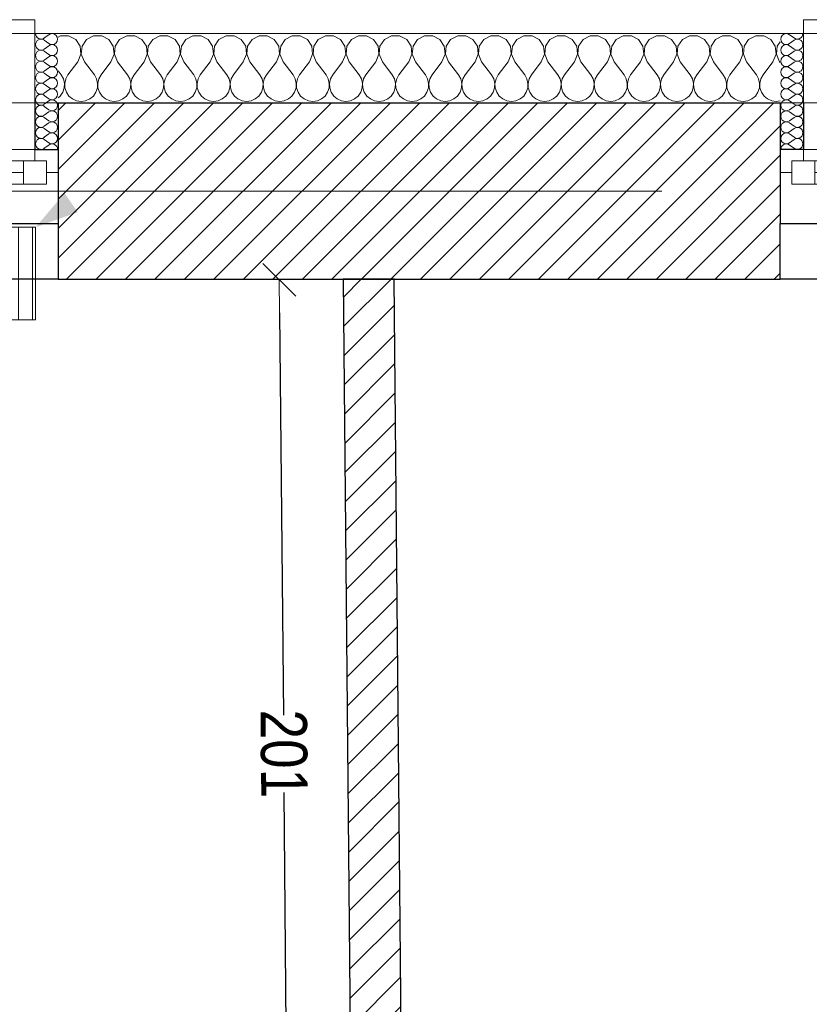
# Model space of a CAD drawing. Header units: millimetres. Extents: x -21056 to 421, y 9759 to 15589.
# Tile 74 of 120: x -2775 to -2605, y 11143 to 11355. Entities that reach past the tile are written whole.
import ezdxf

# ---------------------------------------------------------------- set-up
doc = ezdxf.new("R2010")
doc.units = ezdxf.units.MM
doc.header["$LTSCALE"] = 25
doc.header["$MEASUREMENT"] = 0
doc.linetypes.add('Kropki i Kreski', pattern=[670.277762, 352.777767, -176.388884, 0, -141.111112])
for name, color, linetype in [('Konstrukcja - Siatki mod', 7, 'Continuous'), ('KR_INW', 7, 'Continuous'), ('NAPIS_SODON', 7, 'Continuous'), ('Okna ArchiCADa', 7, 'Continuous'), ('PRZEBUDOWA_WYBURZENIA_DZIAŁOWE', 7, 'Continuous'), ('PRZEBUDOWA_WYBURZENIA_OPIS', 7, 'Continuous')]:
    doc.layers.add(name, color=color, linetype=linetype)
for name, color, linetype, lineweight in [('Konstrukcja - Siatki mod_Nr_pióra__48', 1, 'Continuous', 15), ('KR_INW_Nr_pióra__101', 252, 'Continuous', 5), ('KR_INW_Nr_pióra__102', 3, 'Continuous', 5), ('KR_INW_Nr_pióra__27', 7, 'Continuous', 25), ('KR_INW_Nr_pióra__47', 7, 'Continuous', 15), ('NAPIS_SODON_Nr_pióra__1', 7, 'Continuous', 13), ('NAPIS_SODON_Nr_pióra__121', 255, 'Continuous', 0), ('Okna ArchiCADa_Nr_pióra__27', 7, 'Continuous', 25), ('Okna ArchiCADa_Nr_pióra__61', 3, 'Continuous', 13), ('Okna ArchiCADa_Nr_pióra__64', 3, 'Continuous', 13), ('PRZEBUDOWA_GRZEJNIK_DEMONTAŻ_Nr_pióra__48', 1, 'Continuous', 15), ('PRZEBUDOWA_WYBURZENIA_DZIAŁOWE_Nr_pióra__27', 7, 'Continuous', 25), ('PRZEBUDOWA_WYBURZENIA_DZIAŁOWE_Nr_pióra__48', 1, 'Continuous', 15)]:
    doc.layers.add(name, color=color, linetype=linetype, lineweight=lineweight)
doc.styles.add('GENERATED_STYLE_1', font='ARIALN.TTF')
doc.linetypes.add('X', pattern='A,0,[1,20231130_WYBURZENIA1.Shx,S=2.380952,R=0,X=0,Y=0],-300,0', length=300)
doc.dimstyles.new('GENERATED_STYLE__1', dxfattribs={"dimscale": 0.1, "dimtxt": 100, "dimasz": 71.25, "dimexe": 0.18, "dimexo": 0, "dimgap": 0.09, "dimtad": 1, "dimdec": 0, "dimzin": 0, "dimdsep": 46, "dimtxsty": 'GENERATED_STYLE_1', "dimblk": 'ARROWHEAD_6', "dimblk1": 'ARROWHEAD_6', "dimblk2": 'ARROWHEAD_6', "dimcen": 0.09, "dimclrd": 256, "dimclre": 256, "dimclrt": 256, "dimadec": 1, "dimazin": 0, "dimtfac": 1, "dimtdec": 4, "dimtmove": 0, "dimatfit": 3, "dimfxl": 1, "dimtolj": 1, "dimtzin": 0, "dimarcsym": 0})
pattern_1 = [(45, (0, 0), (-31.819804, 31.819804), [])]

# ---------------------------------------------------------------- blocks, each defined once
blk = doc.blocks.new('Strop_1', base_point=(179225, 121523.3))
at = {"layer": 'NAPIS_SODON_Nr_pióra__1', "linetype": 'Continuous', "flags": 128}
blk.add_lwpolyline([(179225, 121523.3), (179225.9, 107003.8), (250898.3, 107008.3), (250897.4, 121527.8)], close=True, dxfattribs=at)
blk = doc.blocks.new('Strop_2', base_point=(188316, 115154.1))
at = {"layer": 'NAPIS_SODON_Nr_pióra__121', "linetype": 'Continuous', "flags": 128}
blk.add_lwpolyline([(188316, 115154.1), (204667.3, 115154.1), (205241.5, 115154.1), (205242.2, 115154.1), (205242.2, 115394.1), (205241.5, 115154.1), (205174.5, 117823.2), (205315.4, 117824.8), (205315.4, 121145.6), (224463.2, 121145.6)], dxfattribs=at)
blk = doc.blocks.new('*X177')
at = {"layer": 'KR_INW_Nr_pióra__102', "linetype": 'Continuous'}
for p, q in [((220027, 121670.9), (220021.8, 121668.1)), ((220044.4, 121670.9), (220027, 121670.9)), ((220059.7, 121662.7), (220044.4, 121670.9)), ((220098.4, 121670.9), (220083.1, 121662.7)), ((220115.8, 121670.9), (220098.4, 121670.9)), ((220131.2, 121662.7), (220115.8, 121670.9)), ((220169.9, 121670.9), (220154.5, 121662.7)), ((220187.3, 121670.9), (220169.9, 121670.9)), ((220202.6, 121662.7), (220187.3, 121670.9)), ((220241.3, 121670.9), (220226, 121662.7)), ((220258.7, 121670.9), (220241.3, 121670.9)), ((220274, 121662.7), (220258.7, 121670.9)), ((220312.7, 121670.9), (220297.4, 121662.7)), ((220330.1, 121670.9), (220312.7, 121670.9)), ((220345.5, 121662.7), (220330.1, 121670.9)), ((220384.2, 121670.9), (220368.8, 121662.7)), ((220401.6, 121670.9), (220384.2, 121670.9)), ((220416.9, 121662.7), (220401.6, 121670.9)), ((220455.6, 121670.9), (220440.3, 121662.7)), ((220473, 121670.9), (220455.6, 121670.9)), ((220488.3, 121662.7), (220473, 121670.9)), ((220527, 121670.9), (220511.7, 121662.7)), ((220544.4, 121670.9), (220527, 121670.9)), ((220559.7, 121662.7), (220544.4, 121670.9)), ((220598.4, 121670.9), (220583.1, 121662.7)), ((220615.8, 121670.9), (220598.4, 121670.9)), ((220631.2, 121662.7), (220615.8, 121670.9)), ((220669.9, 121670.9), (220654.5, 121662.7)), ((220687.3, 121670.9), (220669.9, 121670.9)), ((220702.6, 121662.7), (220687.3, 121670.9)), ((220741.3, 121670.9), (220726, 121662.7)), ((220758.7, 121670.9), (220741.3, 121670.9)), ((220774, 121662.7), (220758.7, 121670.9)), ((220812.7, 121670.9), (220797.4, 121662.7)), ((220830.1, 121670.9), (220812.7, 121670.9)), ((220845.5, 121662.7), (220830.1, 121670.9)), ((220884.2, 121670.9), (220868.8, 121662.7)), ((220901.6, 121670.9), (220884.2, 121670.9)), ((220916.9, 121662.7), (220901.6, 121670.9)), ((220955.6, 121670.9), (220940.3, 121662.7)), ((220973, 121670.9), (220955.6, 121670.9)), ((220988.3, 121662.7), (220973, 121670.9)), ((221027, 121670.9), (221011.7, 121662.7)), ((221044.4, 121670.9), (221027, 121670.9)), ((221059.7, 121662.7), (221044.4, 121670.9)), ((221098.4, 121670.9), (221083.1, 121662.7)), ((221115.8, 121670.9), (221098.4, 121670.9)), ((221131.2, 121662.7), (221115.8, 121670.9)), ((221169.9, 121670.9), (221154.5, 121662.7)), ((221187.3, 121670.9), (221169.9, 121670.9)), ((221202.6, 121662.7), (221187.3, 121670.9)), ((221241.3, 121670.9), (221226, 121662.7)), ((221258.7, 121670.9), (221241.3, 121670.9)), ((221274, 121662.7), (221258.7, 121670.9)), ((221312.7, 121670.9), (221297.4, 121662.7)), ((221330.1, 121670.9), (221312.7, 121670.9)), ((221345.5, 121662.7), (221330.1, 121670.9)), ((221384.2, 121670.9), (221368.8, 121662.7)), ((221401.6, 121670.9), (221384.2, 121670.9)), ((221416.9, 121662.7), (221401.6, 121670.9)), ((221455.6, 121670.9), (221440.3, 121662.7)), ((221473, 121670.9), (221455.6, 121670.9)), ((221488.3, 121662.7), (221473, 121670.9)), ((221527, 121670.9), (221511.7, 121662.7)), ((221544.4, 121670.9), (221527, 121670.9)), ((221559.7, 121662.7), (221544.4, 121670.9)), ((220069.4, 121648.2), (220059.7, 121662.7)), ((220083.1, 121662.7), (220073.5, 121648.2)), ((220140.8, 121648.2), (220131.2, 121662.7)), ((220154.5, 121662.7), (220144.9, 121648.2)), ((220212.2, 121648.2), (220202.6, 121662.7)), ((220226, 121662.7), (220216.3, 121648.2)), ((220283.7, 121648.2), (220274, 121662.7)), ((220297.4, 121662.7), (220287.8, 121648.2)), ((220355.1, 121648.2), (220345.5, 121662.7)), ((220368.8, 121662.7), (220359.2, 121648.2)), ((220426.5, 121648.2), (220416.9, 121662.7)), ((220440.3, 121662.7), (220430.6, 121648.2)), ((220497.9, 121648.2), (220488.3, 121662.7)), ((220511.7, 121662.7), (220502.1, 121648.2)), ((220569.4, 121648.2), (220559.7, 121662.7)), ((220583.1, 121662.7), (220573.5, 121648.2)), ((220640.8, 121648.2), (220631.2, 121662.7)), ((220654.5, 121662.7), (220644.9, 121648.2)), ((220712.2, 121648.2), (220702.6, 121662.7)), ((220726, 121662.7), (220716.3, 121648.2)), ((220783.7, 121648.2), (220774, 121662.7)), ((220797.4, 121662.7), (220787.8, 121648.2)), ((220855.1, 121648.2), (220845.5, 121662.7)), ((220868.8, 121662.7), (220859.2, 121648.2)), ((220926.5, 121648.2), (220916.9, 121662.7)), ((220940.3, 121662.7), (220930.6, 121648.2)), ((220997.9, 121648.2), (220988.3, 121662.7)), ((221011.7, 121662.7), (221002.1, 121648.2)), ((221069.4, 121648.2), (221059.7, 121662.7)), ((221083.1, 121662.7), (221073.5, 121648.2)), ((221140.8, 121648.2), (221131.2, 121662.7)), ((221154.5, 121662.7), (221144.9, 121648.2)), ((221212.2, 121648.2), (221202.6, 121662.7)), ((221226, 121662.7), (221216.3, 121648.2)), ((221283.7, 121648.2), (221274, 121662.7)), ((221297.4, 121662.7), (221287.8, 121648.2)), ((221355.1, 121648.2), (221345.5, 121662.7)), ((221368.8, 121662.7), (221359.2, 121648.2)), ((221426.5, 121648.2), (221416.9, 121662.7)), ((221440.3, 121662.7), (221430.6, 121648.2)), ((221497.9, 121648.2), (221488.3, 121662.7)), ((221511.7, 121662.7), (221502.1, 121648.2)), ((221569.4, 121648.2), (221559.7, 121662.7)), ((221580, 121658), (221573.5, 121648.2)), ((220064.3, 121614.9), (220071, 121630.9)), ((220071, 121630.9), (220069.4, 121648.2)), ((220073.5, 121648.2), (220071.8, 121630.9)), ((220071.8, 121630.9), (220078.6, 121614.9)), ((220135.7, 121614.9), (220142.4, 121630.9)), ((220142.4, 121630.9), (220140.8, 121648.2)), ((220144.9, 121648.2), (220143.3, 121630.9)), ((220143.3, 121630.9), (220150, 121614.9)), ((220207.1, 121614.9), (220213.9, 121630.9)), ((220213.9, 121630.9), (220212.2, 121648.2)), ((220216.3, 121648.2), (220214.7, 121630.9)), ((220214.7, 121630.9), (220221.4, 121614.9)), ((220278.6, 121614.9), (220285.3, 121630.9)), ((220285.3, 121630.9), (220283.7, 121648.2)), ((220287.8, 121648.2), (220286.1, 121630.9)), ((220286.1, 121630.9), (220292.9, 121614.9)), ((220350, 121614.9), (220356.7, 121630.9)), ((220356.7, 121630.9), (220355.1, 121648.2)), ((220359.2, 121648.2), (220357.6, 121630.9)), ((220357.6, 121630.9), (220364.3, 121614.9)), ((220421.4, 121614.9), (220428.2, 121630.9)), ((220428.2, 121630.9), (220426.5, 121648.2)), ((220430.6, 121648.2), (220429, 121630.9)), ((220429, 121630.9), (220435.7, 121614.9)), ((220492.9, 121614.9), (220499.6, 121630.9)), ((220499.6, 121630.9), (220497.9, 121648.2)), ((220502.1, 121648.2), (220500.4, 121630.9)), ((220500.4, 121630.9), (220507.1, 121614.9)), ((220564.3, 121614.9), (220571, 121630.9)), ((220571, 121630.9), (220569.4, 121648.2)), ((220573.5, 121648.2), (220571.8, 121630.9)), ((220571.8, 121630.9), (220578.6, 121614.9)), ((220635.7, 121614.9), (220642.4, 121630.9)), ((220642.4, 121630.9), (220640.8, 121648.2)), ((220644.9, 121648.2), (220643.3, 121630.9)), ((220643.3, 121630.9), (220650, 121614.9)), ((220707.1, 121614.9), (220713.9, 121630.9)), ((220713.9, 121630.9), (220712.2, 121648.2)), ((220716.3, 121648.2), (220714.7, 121630.9)), ((220714.7, 121630.9), (220721.4, 121614.9)), ((220778.6, 121614.9), (220785.3, 121630.9)), ((220785.3, 121630.9), (220783.7, 121648.2)), ((220787.8, 121648.2), (220786.1, 121630.9)), ((220786.1, 121630.9), (220792.9, 121614.9)), ((220850, 121614.9), (220856.7, 121630.9)), ((220856.7, 121630.9), (220855.1, 121648.2)), ((220859.2, 121648.2), (220857.6, 121630.9)), ((220857.6, 121630.9), (220864.3, 121614.9)), ((220921.4, 121614.9), (220928.2, 121630.9)), ((220928.2, 121630.9), (220926.5, 121648.2)), ((220930.6, 121648.2), (220929, 121630.9)), ((220929, 121630.9), (220935.7, 121614.9)), ((220992.9, 121614.9), (220999.6, 121630.9)), ((220999.6, 121630.9), (220997.9, 121648.2)), ((221002.1, 121648.2), (221000.4, 121630.9)), ((221000.4, 121630.9), (221007.1, 121614.9)), ((221064.3, 121614.9), (221071, 121630.9)), ((221071, 121630.9), (221069.4, 121648.2)), ((221073.5, 121648.2), (221071.8, 121630.9)), ((221071.8, 121630.9), (221078.6, 121614.9)), ((221135.7, 121614.9), (221142.4, 121630.9)), ((221142.4, 121630.9), (221140.8, 121648.2)), ((221144.9, 121648.2), (221143.3, 121630.9)), ((221143.3, 121630.9), (221150, 121614.9)), ((221207.1, 121614.9), (221213.9, 121630.9)), ((221213.9, 121630.9), (221212.2, 121648.2)), ((221216.3, 121648.2), (221214.7, 121630.9)), ((221214.7, 121630.9), (221221.4, 121614.9)), ((221278.6, 121614.9), (221285.3, 121630.9)), ((221285.3, 121630.9), (221283.7, 121648.2)), ((221287.8, 121648.2), (221286.1, 121630.9)), ((221286.1, 121630.9), (221292.9, 121614.9)), ((221350, 121614.9), (221356.7, 121630.9)), ((221356.7, 121630.9), (221355.1, 121648.2)), ((221359.2, 121648.2), (221357.6, 121630.9)), ((221357.6, 121630.9), (221364.3, 121614.9)), ((221421.4, 121614.9), (221428.2, 121630.9)), ((221428.2, 121630.9), (221426.5, 121648.2)), ((221430.6, 121648.2), (221429, 121630.9)), ((221429, 121630.9), (221435.7, 121614.9)), ((221492.9, 121614.9), (221499.6, 121630.9)), ((221499.6, 121630.9), (221497.9, 121648.2)), ((221502.1, 121648.2), (221500.4, 121630.9)), ((221500.4, 121630.9), (221507.1, 121614.9)), ((221564.3, 121614.9), (221571, 121630.9)), ((221571, 121630.9), (221569.4, 121648.2)), ((221573.5, 121648.2), (221571.8, 121630.9)), ((221571.8, 121630.9), (221578.6, 121614.9)), ((220064.3, 121614.9), (220042.9, 121586.3)), ((220078.6, 121614.9), (220100, 121586.3)), ((220135.7, 121614.9), (220114.3, 121586.3)), ((220150, 121614.9), (220171.4, 121586.3)), ((220207.1, 121614.9), (220185.7, 121586.3)), ((220221.4, 121614.9), (220242.9, 121586.3)), ((220278.6, 121614.9), (220257.1, 121586.3)), ((220292.9, 121614.9), (220314.3, 121586.3)), ((220350, 121614.9), (220328.6, 121586.3)), ((220364.3, 121614.9), (220385.7, 121586.3)), ((220421.4, 121614.9), (220400, 121586.3)), ((220435.7, 121614.9), (220457.1, 121586.3)), ((220492.9, 121614.9), (220471.4, 121586.3)), ((220507.1, 121614.9), (220528.6, 121586.3)), ((220564.3, 121614.9), (220542.9, 121586.3)), ((220578.6, 121614.9), (220600, 121586.3)), ((220635.7, 121614.9), (220614.3, 121586.3)), ((220650, 121614.9), (220671.4, 121586.3)), ((220707.1, 121614.9), (220685.7, 121586.3)), ((220721.4, 121614.9), (220742.9, 121586.3)), ((220778.6, 121614.9), (220757.1, 121586.3)), ((220792.9, 121614.9), (220814.3, 121586.3)), ((220850, 121614.9), (220828.6, 121586.3)), ((220864.3, 121614.9), (220885.7, 121586.3)), ((220921.4, 121614.9), (220900, 121586.3)), ((220935.7, 121614.9), (220957.1, 121586.3)), ((220992.9, 121614.9), (220971.4, 121586.3)), ((221007.1, 121614.9), (221028.6, 121586.3)), ((221064.3, 121614.9), (221042.9, 121586.3)), ((221078.6, 121614.9), (221100, 121586.3)), ((221135.7, 121614.9), (221114.3, 121586.3)), ((221150, 121614.9), (221171.4, 121586.3)), ((221207.1, 121614.9), (221185.7, 121586.3)), ((221221.4, 121614.9), (221242.9, 121586.3)), ((221278.6, 121614.9), (221257.1, 121586.3)), ((221292.9, 121614.9), (221314.3, 121586.3)), ((221350, 121614.9), (221328.6, 121586.3)), ((221364.3, 121614.9), (221385.7, 121586.3)), ((221421.4, 121614.9), (221400, 121586.3)), ((221435.7, 121614.9), (221457.1, 121586.3)), ((221492.9, 121614.9), (221471.4, 121586.3)), ((221507.1, 121614.9), (221528.6, 121586.3)), ((221564.3, 121614.9), (221542.9, 121586.3)), ((221578.6, 121614.9), (221580, 121613)), ((220021.8, 121595.4), (220028.6, 121586.3)), ((220033.3, 121577.7), (220028.6, 121586.3)), ((220042.9, 121586.3), (220038.1, 121577.7)), ((220104.8, 121577.7), (220100, 121586.3)), ((220114.3, 121586.3), (220109.5, 121577.7)), ((220176.2, 121577.7), (220171.4, 121586.3)), ((220185.7, 121586.3), (220180.9, 121577.7)), ((220247.6, 121577.7), (220242.9, 121586.3)), ((220257.1, 121586.3), (220252.4, 121577.7)), ((220319.1, 121577.7), (220314.3, 121586.3)), ((220328.6, 121586.3), (220323.8, 121577.7)), ((220390.5, 121577.7), (220385.7, 121586.3)), ((220400, 121586.3), (220395.2, 121577.7)), ((220461.9, 121577.7), (220457.1, 121586.3)), ((220471.4, 121586.3), (220466.7, 121577.7)), ((220533.3, 121577.7), (220528.6, 121586.3)), ((220542.9, 121586.3), (220538.1, 121577.7)), ((220604.8, 121577.7), (220600, 121586.3)), ((220614.3, 121586.3), (220609.5, 121577.7)), ((220676.2, 121577.7), (220671.4, 121586.3)), ((220685.7, 121586.3), (220680.9, 121577.7)), ((220747.6, 121577.7), (220742.9, 121586.3)), ((220757.1, 121586.3), (220752.4, 121577.7)), ((220819.1, 121577.7), (220814.3, 121586.3)), ((220828.6, 121586.3), (220823.8, 121577.7)), ((220890.5, 121577.7), (220885.7, 121586.3)), ((220900, 121586.3), (220895.2, 121577.7)), ((220961.9, 121577.7), (220957.1, 121586.3)), ((220971.4, 121586.3), (220966.7, 121577.7)), ((221033.3, 121577.7), (221028.6, 121586.3)), ((221042.9, 121586.3), (221038.1, 121577.7)), ((221104.8, 121577.7), (221100, 121586.3)), ((221114.3, 121586.3), (221109.5, 121577.7)), ((221176.2, 121577.7), (221171.4, 121586.3)), ((221185.7, 121586.3), (221180.9, 121577.7)), ((221247.6, 121577.7), (221242.9, 121586.3)), ((221257.1, 121586.3), (221252.4, 121577.7)), ((221319.1, 121577.7), (221314.3, 121586.3)), ((221328.6, 121586.3), (221323.8, 121577.7)), ((221390.5, 121577.7), (221385.7, 121586.3)), ((221400, 121586.3), (221395.2, 121577.7)), ((221461.9, 121577.7), (221457.1, 121586.3)), ((221471.4, 121586.3), (221466.7, 121577.7)), ((221533.3, 121577.7), (221528.6, 121586.3)), ((221542.9, 121586.3), (221538.1, 121577.7)), ((220035.6, 121568.1), (220033.3, 121577.7)), ((220035.1, 121558.2), (220035.6, 121568.1)), ((220038.1, 121577.7), (220035.9, 121568.1)), ((220035.9, 121568.1), (220036.3, 121558.2)), ((220107, 121568.1), (220104.8, 121577.7)), ((220106.5, 121558.2), (220107, 121568.1)), ((220109.5, 121577.7), (220107.3, 121568.1)), ((220107.3, 121568.1), (220107.8, 121558.2)), ((220178.4, 121568.1), (220176.2, 121577.7)), ((220177.9, 121558.2), (220178.4, 121568.1)), ((220180.9, 121577.7), (220178.7, 121568.1)), ((220178.7, 121568.1), (220179.2, 121558.2)), ((220249.9, 121568.1), (220247.6, 121577.7)), ((220249.4, 121558.2), (220249.9, 121568.1)), ((220252.4, 121577.7), (220250.1, 121568.1)), ((220250.1, 121568.1), (220250.6, 121558.2)), ((220321.3, 121568.1), (220319.1, 121577.7)), ((220320.8, 121558.2), (220321.3, 121568.1)), ((220323.8, 121577.7), (220321.6, 121568.1)), ((220321.6, 121568.1), (220322.1, 121558.2)), ((220392.7, 121568.1), (220390.5, 121577.7)), ((220392.2, 121558.2), (220392.7, 121568.1)), ((220395.2, 121577.7), (220393, 121568.1)), ((220393, 121568.1), (220393.5, 121558.2)), ((220464.1, 121568.1), (220461.9, 121577.7)), ((220463.7, 121558.2), (220464.1, 121568.1)), ((220466.7, 121577.7), (220464.4, 121568.1)), ((220464.4, 121568.1), (220464.9, 121558.2)), ((220535.6, 121568.1), (220533.3, 121577.7)), ((220535.1, 121558.2), (220535.6, 121568.1)), ((220538.1, 121577.7), (220535.9, 121568.1)), ((220535.9, 121568.1), (220536.3, 121558.2)), ((220607, 121568.1), (220604.8, 121577.7)), ((220606.5, 121558.2), (220607, 121568.1)), ((220609.5, 121577.7), (220607.3, 121568.1)), ((220607.3, 121568.1), (220607.8, 121558.2)), ((220678.4, 121568.1), (220676.2, 121577.7)), ((220677.9, 121558.2), (220678.4, 121568.1)), ((220680.9, 121577.7), (220678.7, 121568.1)), ((220678.7, 121568.1), (220679.2, 121558.2)), ((220749.9, 121568.1), (220747.6, 121577.7)), ((220749.4, 121558.2), (220749.9, 121568.1)), ((220752.4, 121577.7), (220750.1, 121568.1)), ((220750.1, 121568.1), (220750.6, 121558.2)), ((220821.3, 121568.1), (220819.1, 121577.7)), ((220820.8, 121558.2), (220821.3, 121568.1)), ((220823.8, 121577.7), (220821.6, 121568.1)), ((220821.6, 121568.1), (220822.1, 121558.2)), ((220892.7, 121568.1), (220890.5, 121577.7)), ((220892.2, 121558.2), (220892.7, 121568.1)), ((220895.2, 121577.7), (220893, 121568.1)), ((220893, 121568.1), (220893.5, 121558.2)), ((220964.1, 121568.1), (220961.9, 121577.7)), ((220963.7, 121558.2), (220964.1, 121568.1)), ((220966.7, 121577.7), (220964.4, 121568.1)), ((220964.4, 121568.1), (220964.9, 121558.2)), ((221035.6, 121568.1), (221033.3, 121577.7)), ((221035.1, 121558.2), (221035.6, 121568.1)), ((221038.1, 121577.7), (221035.9, 121568.1)), ((221035.9, 121568.1), (221036.3, 121558.2)), ((221107, 121568.1), (221104.8, 121577.7)), ((221106.5, 121558.2), (221107, 121568.1)), ((221109.5, 121577.7), (221107.3, 121568.1)), ((221107.3, 121568.1), (221107.8, 121558.2)), ((221178.4, 121568.1), (221176.2, 121577.7)), ((221177.9, 121558.2), (221178.4, 121568.1)), ((221180.9, 121577.7), (221178.7, 121568.1)), ((221178.7, 121568.1), (221179.2, 121558.2)), ((221249.9, 121568.1), (221247.6, 121577.7)), ((221249.4, 121558.2), (221249.9, 121568.1)), ((221252.4, 121577.7), (221250.1, 121568.1)), ((221250.1, 121568.1), (221250.6, 121558.2)), ((221321.3, 121568.1), (221319.1, 121577.7)), ((221320.8, 121558.2), (221321.3, 121568.1)), ((221323.8, 121577.7), (221321.6, 121568.1)), ((221321.6, 121568.1), (221322.1, 121558.2)), ((221392.7, 121568.1), (221390.5, 121577.7)), ((221392.2, 121558.2), (221392.7, 121568.1)), ((221395.2, 121577.7), (221393, 121568.1)), ((221393, 121568.1), (221393.5, 121558.2)), ((221464.1, 121568.1), (221461.9, 121577.7)), ((221463.7, 121558.2), (221464.1, 121568.1)), ((221466.7, 121577.7), (221464.4, 121568.1)), ((221464.4, 121568.1), (221464.9, 121558.2)), ((221535.6, 121568.1), (221533.3, 121577.7)), ((221535.1, 121558.2), (221535.6, 121568.1)), ((221538.1, 121577.7), (221535.9, 121568.1)), ((221535.9, 121568.1), (221536.3, 121558.2)), ((220026.4, 121540.8), (220031.9, 121548.9)), ((220031.9, 121548.9), (220035.1, 121558.2)), ((220036.3, 121558.2), (220039.5, 121548.9)), ((220039.5, 121548.9), (220045.1, 121540.8)), ((220097.8, 121540.8), (220103.4, 121548.9)), ((220103.4, 121548.9), (220106.5, 121558.2)), ((220107.8, 121558.2), (220110.9, 121548.9)), ((220110.9, 121548.9), (220116.5, 121540.8)), ((220169.2, 121540.8), (220174.8, 121548.9)), ((220174.8, 121548.9), (220177.9, 121558.2)), ((220179.2, 121558.2), (220182.3, 121548.9)), ((220182.3, 121548.9), (220187.9, 121540.8)), ((220240.6, 121540.8), (220246.2, 121548.9)), ((220246.2, 121548.9), (220249.4, 121558.2)), ((220250.6, 121558.2), (220253.8, 121548.9)), ((220253.8, 121548.9), (220259.4, 121540.8)), ((220312.1, 121540.8), (220317.7, 121548.9)), ((220317.7, 121548.9), (220320.8, 121558.2)), ((220322.1, 121558.2), (220325.2, 121548.9)), ((220325.2, 121548.9), (220330.8, 121540.8)), ((220383.5, 121540.8), (220389.1, 121548.9)), ((220389.1, 121548.9), (220392.2, 121558.2)), ((220393.5, 121558.2), (220396.6, 121548.9)), ((220396.6, 121548.9), (220402.2, 121540.8)), ((220454.9, 121540.8), (220460.5, 121548.9)), ((220460.5, 121548.9), (220463.7, 121558.2)), ((220464.9, 121558.2), (220468.1, 121548.9)), ((220468.1, 121548.9), (220473.6, 121540.8)), ((220526.4, 121540.8), (220531.9, 121548.9)), ((220531.9, 121548.9), (220535.1, 121558.2)), ((220536.3, 121558.2), (220539.5, 121548.9)), ((220539.5, 121548.9), (220545.1, 121540.8)), ((220597.8, 121540.8), (220603.4, 121548.9)), ((220603.4, 121548.9), (220606.5, 121558.2)), ((220607.8, 121558.2), (220610.9, 121548.9)), ((220610.9, 121548.9), (220616.5, 121540.8)), ((220669.2, 121540.8), (220674.8, 121548.9)), ((220674.8, 121548.9), (220677.9, 121558.2)), ((220679.2, 121558.2), (220682.3, 121548.9)), ((220682.3, 121548.9), (220687.9, 121540.8)), ((220740.6, 121540.8), (220746.2, 121548.9)), ((220746.2, 121548.9), (220749.4, 121558.2)), ((220750.6, 121558.2), (220753.8, 121548.9)), ((220753.8, 121548.9), (220759.4, 121540.8)), ((220812.1, 121540.8), (220817.7, 121548.9)), ((220817.7, 121548.9), (220820.8, 121558.2)), ((220822.1, 121558.2), (220825.2, 121548.9)), ((220825.2, 121548.9), (220830.8, 121540.8)), ((220883.5, 121540.8), (220889.1, 121548.9)), ((220889.1, 121548.9), (220892.2, 121558.2)), ((220893.5, 121558.2), (220896.6, 121548.9)), ((220896.6, 121548.9), (220902.2, 121540.8)), ((220954.9, 121540.8), (220960.5, 121548.9)), ((220960.5, 121548.9), (220963.7, 121558.2)), ((220964.9, 121558.2), (220968.1, 121548.9)), ((220968.1, 121548.9), (220973.6, 121540.8)), ((221026.4, 121540.8), (221031.9, 121548.9)), ((221031.9, 121548.9), (221035.1, 121558.2)), ((221036.3, 121558.2), (221039.5, 121548.9)), ((221039.5, 121548.9), (221045.1, 121540.8)), ((221097.8, 121540.8), (221103.4, 121548.9)), ((221103.4, 121548.9), (221106.5, 121558.2)), ((221107.8, 121558.2), (221110.9, 121548.9)), ((221110.9, 121548.9), (221116.5, 121540.8)), ((221169.2, 121540.8), (221174.8, 121548.9)), ((221174.8, 121548.9), (221177.9, 121558.2)), ((221179.2, 121558.2), (221182.3, 121548.9)), ((221182.3, 121548.9), (221187.9, 121540.8)), ((221240.6, 121540.8), (221246.2, 121548.9)), ((221246.2, 121548.9), (221249.4, 121558.2)), ((221250.6, 121558.2), (221253.8, 121548.9)), ((221253.8, 121548.9), (221259.4, 121540.8)), ((221312.1, 121540.8), (221317.7, 121548.9)), ((221317.7, 121548.9), (221320.8, 121558.2)), ((221322.1, 121558.2), (221325.2, 121548.9)), ((221325.2, 121548.9), (221330.8, 121540.8)), ((221383.5, 121540.8), (221389.1, 121548.9)), ((221389.1, 121548.9), (221392.2, 121558.2)), ((221393.5, 121558.2), (221396.6, 121548.9)), ((221396.6, 121548.9), (221402.2, 121540.8)), ((221454.9, 121540.8), (221460.5, 121548.9)), ((221460.5, 121548.9), (221463.7, 121558.2)), ((221464.9, 121558.2), (221468.1, 121548.9)), ((221468.1, 121548.9), (221473.6, 121540.8)), ((221526.4, 121540.8), (221531.9, 121548.9)), ((221531.9, 121548.9), (221535.1, 121558.2)), ((221536.3, 121558.2), (221539.5, 121548.9)), ((221539.5, 121548.9), (221545.1, 121540.8)), ((220021.8, 121537), (220026.4, 121540.8)), ((220045.1, 121540.8), (220052.7, 121534.5)), ((220052.7, 121534.5), (220061.7, 121530.5)), ((220061.7, 121530.5), (220071.4, 121529.2)), ((220071.4, 121529.2), (220081.2, 121530.5)), ((220081.2, 121530.5), (220090.2, 121534.5)), ((220090.2, 121534.5), (220097.8, 121540.8)), ((220116.5, 121540.8), (220124.1, 121534.5)), ((220124.1, 121534.5), (220133.1, 121530.5)), ((220133.1, 121530.5), (220142.9, 121529.2)), ((220142.9, 121529.2), (220152.6, 121530.5)), ((220152.6, 121530.5), (220161.6, 121534.5)), ((220161.6, 121534.5), (220169.2, 121540.8)), ((220187.9, 121540.8), (220195.5, 121534.5)), ((220195.5, 121534.5), (220204.5, 121530.5)), ((220204.5, 121530.5), (220214.3, 121529.2)), ((220214.3, 121529.2), (220224, 121530.5)), ((220224, 121530.5), (220233.1, 121534.5)), ((220233.1, 121534.5), (220240.6, 121540.8)), ((220259.4, 121540.8), (220266.9, 121534.5)), ((220266.9, 121534.5), (220276, 121530.5)), ((220276, 121530.5), (220285.7, 121529.2)), ((220285.7, 121529.2), (220295.5, 121530.5)), ((220295.5, 121530.5), (220304.5, 121534.5)), ((220304.5, 121534.5), (220312.1, 121540.8)), ((220330.8, 121540.8), (220338.4, 121534.5)), ((220338.4, 121534.5), (220347.4, 121530.5)), ((220347.4, 121530.5), (220357.1, 121529.2)), ((220357.1, 121529.2), (220366.9, 121530.5)), ((220366.9, 121530.5), (220375.9, 121534.5)), ((220375.9, 121534.5), (220383.5, 121540.8)), ((220402.2, 121540.8), (220409.8, 121534.5)), ((220409.8, 121534.5), (220418.8, 121530.5)), ((220418.8, 121530.5), (220428.6, 121529.2)), ((220428.6, 121529.2), (220438.3, 121530.5)), ((220438.3, 121530.5), (220447.3, 121534.5)), ((220447.3, 121534.5), (220454.9, 121540.8)), ((220473.6, 121540.8), (220481.2, 121534.5)), ((220481.2, 121534.5), (220490.2, 121530.5)), ((220490.2, 121530.5), (220500, 121529.2)), ((220500, 121529.2), (220509.8, 121530.5)), ((220509.8, 121530.5), (220518.8, 121534.5)), ((220518.8, 121534.5), (220526.4, 121540.8)), ((220545.1, 121540.8), (220552.7, 121534.5)), ((220552.7, 121534.5), (220561.7, 121530.5)), ((220561.7, 121530.5), (220571.4, 121529.2)), ((220571.4, 121529.2), (220581.2, 121530.5)), ((220581.2, 121530.5), (220590.2, 121534.5)), ((220590.2, 121534.5), (220597.8, 121540.8)), ((220616.5, 121540.8), (220624.1, 121534.5)), ((220624.1, 121534.5), (220633.1, 121530.5)), ((220633.1, 121530.5), (220642.9, 121529.2)), ((220642.9, 121529.2), (220652.6, 121530.5)), ((220652.6, 121530.5), (220661.6, 121534.5)), ((220661.6, 121534.5), (220669.2, 121540.8)), ((220687.9, 121540.8), (220695.5, 121534.5)), ((220695.5, 121534.5), (220704.5, 121530.5)), ((220704.5, 121530.5), (220714.3, 121529.2)), ((220714.3, 121529.2), (220724, 121530.5)), ((220724, 121530.5), (220733.1, 121534.5)), ((220733.1, 121534.5), (220740.6, 121540.8)), ((220759.4, 121540.8), (220766.9, 121534.5)), ((220766.9, 121534.5), (220776, 121530.5)), ((220776, 121530.5), (220785.7, 121529.2)), ((220785.7, 121529.2), (220795.5, 121530.5)), ((220795.5, 121530.5), (220804.5, 121534.5)), ((220804.5, 121534.5), (220812.1, 121540.8)), ((220830.8, 121540.8), (220838.4, 121534.5)), ((220838.4, 121534.5), (220847.4, 121530.5)), ((220847.4, 121530.5), (220857.1, 121529.2)), ((220857.1, 121529.2), (220866.9, 121530.5)), ((220866.9, 121530.5), (220875.9, 121534.5)), ((220875.9, 121534.5), (220883.5, 121540.8)), ((220902.2, 121540.8), (220909.8, 121534.5)), ((220909.8, 121534.5), (220918.8, 121530.5)), ((220918.8, 121530.5), (220928.6, 121529.2)), ((220928.6, 121529.2), (220938.3, 121530.5)), ((220938.3, 121530.5), (220947.3, 121534.5)), ((220947.3, 121534.5), (220954.9, 121540.8)), ((220973.6, 121540.8), (220981.2, 121534.5)), ((220981.2, 121534.5), (220990.2, 121530.5)), ((220990.2, 121530.5), (221000, 121529.2)), ((221000, 121529.2), (221009.8, 121530.5)), ((221009.8, 121530.5), (221018.8, 121534.5)), ((221018.8, 121534.5), (221026.4, 121540.8)), ((221045.1, 121540.8), (221052.7, 121534.5)), ((221052.7, 121534.5), (221061.7, 121530.5)), ((221061.7, 121530.5), (221071.4, 121529.2)), ((221071.4, 121529.2), (221081.2, 121530.5)), ((221081.2, 121530.5), (221090.2, 121534.5)), ((221090.2, 121534.5), (221097.8, 121540.8)), ((221116.5, 121540.8), (221124.1, 121534.5)), ((221124.1, 121534.5), (221133.1, 121530.5)), ((221133.1, 121530.5), (221142.9, 121529.2)), ((221142.9, 121529.2), (221152.6, 121530.5)), ((221152.6, 121530.5), (221161.6, 121534.5)), ((221161.6, 121534.5), (221169.2, 121540.8)), ((221187.9, 121540.8), (221195.5, 121534.5)), ((221195.5, 121534.5), (221204.5, 121530.5)), ((221204.5, 121530.5), (221214.3, 121529.2)), ((221214.3, 121529.2), (221224, 121530.5)), ((221224, 121530.5), (221233.1, 121534.5)), ((221233.1, 121534.5), (221240.6, 121540.8)), ((221259.4, 121540.8), (221266.9, 121534.5)), ((221266.9, 121534.5), (221276, 121530.5)), ((221276, 121530.5), (221285.7, 121529.2)), ((221285.7, 121529.2), (221295.5, 121530.5)), ((221295.5, 121530.5), (221304.5, 121534.5)), ((221304.5, 121534.5), (221312.1, 121540.8)), ((221330.8, 121540.8), (221338.4, 121534.5)), ((221338.4, 121534.5), (221347.4, 121530.5)), ((221347.4, 121530.5), (221357.1, 121529.2)), ((221357.1, 121529.2), (221366.9, 121530.5)), ((221366.9, 121530.5), (221375.9, 121534.5)), ((221375.9, 121534.5), (221383.5, 121540.8)), ((221402.2, 121540.8), (221409.8, 121534.5)), ((221409.8, 121534.5), (221418.8, 121530.5)), ((221418.8, 121530.5), (221428.6, 121529.2)), ((221428.6, 121529.2), (221438.3, 121530.5)), ((221438.3, 121530.5), (221447.3, 121534.5)), ((221447.3, 121534.5), (221454.9, 121540.8)), ((221473.6, 121540.8), (221481.2, 121534.5)), ((221481.2, 121534.5), (221490.2, 121530.5)), ((221490.2, 121530.5), (221500, 121529.2)), ((221500, 121529.2), (221509.8, 121530.5)), ((221509.8, 121530.5), (221518.8, 121534.5)), ((221518.8, 121534.5), (221526.4, 121540.8)), ((221545.1, 121540.8), (221552.7, 121534.5)), ((221552.7, 121534.5), (221561.7, 121530.5)), ((221561.7, 121530.5), (221571.4, 121529.2)), ((221571.4, 121529.2), (221580, 121530.4))]:
    blk.add_line(p, q, dxfattribs=at)
blk = doc.blocks.new('*X180')
at = {"layer": 'KR_INW_Nr_pióra__102', "linetype": 'Continuous'}
for p, q in [((221600.2, 121673.2), (221609.7, 121666.1)), ((221600.2, 121654.2), (221609.7, 121661.3)), ((221600.2, 121649.4), (221609.7, 121642.3)), ((221600.2, 121630.4), (221609.7, 121637.5)), ((221600.2, 121625.6), (221609.7, 121618.5)), ((221600.2, 121606.5), (221609.7, 121613.7)), ((221600.2, 121601.8), (221609.7, 121594.6)), ((221600.2, 121582.7), (221609.7, 121589.9)), ((221600.2, 121578), (221609.7, 121570.8)), ((221600.2, 121558.9), (221609.7, 121566.1)), ((221600.2, 121554.2), (221609.7, 121547)), ((221600.2, 121535.1), (221609.7, 121542.3)), ((221600.2, 121530.4), (221609.7, 121523.2)), ((221600.2, 121511.3), (221609.7, 121518.5)), ((221600.2, 121506.5), (221609.7, 121499.4)), ((221600.2, 121487.5), (221609.7, 121494.6)), ((221600.2, 121482.7), (221609.7, 121475.6)), ((221600.2, 121463.7), (221609.7, 121470.8)), ((221600.2, 121458.9), (221609.7, 121451.8)), ((221600.2, 121439.9), (221609.7, 121447)), ((221600.2, 121435.1), (221609.7, 121428))]:
    blk.add_line(p, q, dxfattribs=at)
for centre, start, end in [((221593.1, 121663.7), 53.1301, 306.8699), ((221616.9, 121675.6), 233.1301, 0), ((221593.1, 121639.9), 53.1301, 306.8699), ((221616.9, 121651.8), 0, 126.8699), ((221616.9, 121651.8), 233.1301, 0), ((221593.1, 121616.1), 53.1301, 306.8699), ((221616.9, 121628), 0, 126.8699), ((221616.9, 121628), 233.1301, 0), ((221616.9, 121604.2), 0, 126.8699), ((221593.1, 121592.3), 53.1301, 306.8699), ((221616.9, 121604.2), 233.1301, 0), ((221616.9, 121580.4), 0, 126.8699), ((221593.1, 121568.5), 53.1301, 306.8699), ((221616.9, 121580.4), 233.1301, 0), ((221616.9, 121556.5), 0, 126.8699), ((221593.1, 121544.6), 53.1301, 306.8699), ((221616.9, 121556.5), 233.1301, 0), ((221616.9, 121532.7), 0, 126.8699), ((221593.1, 121520.8), 53.1301, 306.8699), ((221616.9, 121532.7), 233.1301, 0), ((221593.1, 121497), 53.1301, 306.8699), ((221616.9, 121508.9), 0, 126.8699), ((221616.9, 121508.9), 233.1301, 0), ((221593.1, 121473.2), 53.1301, 306.8699), ((221616.9, 121485.1), 0, 126.8699), ((221616.9, 121485.1), 233.1301, 0), ((221593.1, 121449.4), 53.1301, 306.8699), ((221616.9, 121461.3), 0, 126.8699), ((221616.9, 121461.3), 233.1301, 0), ((221593.1, 121425.6), 53.1301, 180), ((221616.9, 121437.5), 0, 126.8699), ((221616.9, 121437.5), 233.1301, 0)]:
    blk.add_arc(centre, 11.9, start, end, dxfattribs=at)
blk = doc.blocks.new('*X185')
at = {"layer": 'KR_INW_Nr_pióra__102', "linetype": 'Continuous'}
for p, q in [((220001.5, 121673.2), (219992, 121666.1)), ((220001.5, 121654.2), (219992, 121661.3)), ((220001.5, 121649.4), (219992, 121642.3)), ((220001.5, 121630.4), (219992, 121637.5)), ((220001.5, 121625.6), (219992, 121618.5)), ((220001.5, 121606.5), (219992, 121613.7)), ((220001.5, 121601.8), (219992, 121594.6)), ((220001.5, 121582.7), (219992, 121589.9)), ((220001.5, 121578), (219992, 121570.8)), ((220001.5, 121558.9), (219992, 121566.1)), ((220001.5, 121554.2), (219992, 121547)), ((220001.5, 121535.1), (219992, 121542.3)), ((220001.5, 121530.4), (219992, 121523.2)), ((220001.5, 121511.3), (219992, 121518.5)), ((220001.5, 121506.5), (219992, 121499.4)), ((220001.5, 121487.5), (219992, 121494.6)), ((220001.5, 121482.7), (219992, 121475.6)), ((220001.5, 121463.7), (219992, 121470.8)), ((220001.5, 121458.9), (219992, 121451.8)), ((220001.5, 121439.9), (219992, 121447)), ((220001.5, 121435.1), (219992, 121428))]:
    blk.add_line(p, q, dxfattribs=at)
for centre, start, end in [((219984.9, 121675.6), 180, 306.8699), ((220008.7, 121663.7), 233.1301, 126.8699), ((219984.9, 121651.8), 53.1301, 180), ((219984.9, 121651.8), 180, 306.8699), ((220008.7, 121639.9), 233.1301, 126.8699), ((219984.9, 121628), 53.1301, 180), ((219984.9, 121628), 180, 306.8699), ((220008.7, 121616.1), 233.1301, 126.8699), ((219984.9, 121604.2), 53.1301, 180), ((219984.9, 121604.2), 180, 306.8699), ((219984.9, 121580.4), 53.1301, 180), ((220008.7, 121592.3), 233.1301, 126.8699), ((219984.9, 121580.4), 180, 306.8699), ((219984.9, 121556.5), 53.1301, 180), ((220008.7, 121568.5), 233.1301, 126.8699), ((219984.9, 121556.5), 180, 306.8699), ((219984.9, 121532.7), 53.1301, 180), ((220008.7, 121544.6), 233.1301, 126.8699), ((219984.9, 121532.7), 180, 306.8699), ((220008.7, 121520.8), 233.1301, 126.8699), ((219984.9, 121508.9), 53.1301, 180), ((219984.9, 121508.9), 180, 306.8699), ((220008.7, 121497), 233.1301, 126.8699), ((219984.9, 121485.1), 53.1301, 180), ((219984.9, 121485.1), 180, 306.8699), ((220008.7, 121473.2), 233.1301, 126.8699), ((219984.9, 121461.3), 53.1301, 180), ((219984.9, 121461.3), 180, 306.8699), ((220008.7, 121449.4), 233.1301, 126.8699), ((219984.9, 121437.5), 53.1301, 180), ((219984.9, 121437.5), 180, 306.8699), ((220008.7, 121425.6), 0, 126.8699)]:
    blk.add_arc(centre, 11.9, start, end, dxfattribs=at)
blk = doc.blocks.new('Okno dwuskrzydłowe 19')
at = {"layer": 'Okna ArchiCADa_Nr_pióra__64', "linetype": 'Continuous'}
for p, q in [((-562.8, 230), (562.8, 230)), ((-537.8, 25), (-487.8, 25)), ((-537.8, -25), (-537.8, 25)), ((-487.8, 25), (-50, 25)), ((-487.8, 25), (-487.8, -25)), ((-487.8, 25), (-50, 25)), ((-50, -25), (-50, 25)), ((-50, 25), (0, 25)), ((0, 25), (0, -25)), ((0, 25), (50, 25)), ((0, -25), (0, 25)), ((50, 25), (487.8, 25)), ((50, 25), (50, -25)), ((50, 25), (487.8, 25)), ((487.8, -25), (487.8, 25)), ((487.8, 25), (537.8, 25)), ((537.8, 25), (537.8, -25)), ((-562.8, 0), (-537.8, 0)), ((-562.8, -50), (-562.8, 0)), ((-537.8, 0), (-537.8, -25)), ((-487.8, 0), (-50, 0)), ((50, 0), (487.8, 0)), ((537.8, -25), (537.8, 0)), ((537.8, 0), (562.8, 0)), ((562.8, -50), (562.8, 0)), ((-537.8, -25), (-512.8, -25)), ((-487.8, -25), (-537.8, -25)), ((-512.8, -25), (-512.8, -50)), ((-50, -25), (-487.8, -25)), ((0, -25), (-50, -25)), ((50, -25), (0, -25)), ((487.8, -25), (50, -25)), ((537.8, -25), (487.8, -25)), ((512.8, -50), (512.8, -25)), ((512.8, -25), (537.8, -25)), ((-512.8, -50), (-562.8, -50)), ((-512.8, -50), (-562.8, -50)), ((0, -50), (-512.8, -50)), ((512.8, -50), (0, -50)), ((562.8, -50), (512.8, -50)), ((512.8, -50), (562.8, -50)), ((-512.8, -300), (512.8, -300)), ((-512.8, -300), (-512.8, -330)), ((512.8, -330), (512.8, -300)), ((-512.8, -330), (512.8, -330))]:
    blk.add_line(p, q, dxfattribs=at)
blk = doc.blocks.new('Wnęka sklepiona płasko 19')
at = {"layer": 'Okna ArchiCADa_Nr_pióra__27', "linetype": 'Continuous'}
for p, q in [((-1288.9, 250), (-1288.9, 130)), ((1288.9, 250), (-1288.9, 250)), ((1288.9, 130), (1288.9, 250)), ((-1288.9, 130), (1288.9, 130))]:
    blk.add_line(p, q, dxfattribs=at)
at = {"layer": 'Okna ArchiCADa_Nr_pióra__61', "linetype": 'Continuous'}
blk.add_line((-1288.9, 250), (1288.9, 250), dxfattribs=at)
blk = doc.blocks.new('Wnęka sklepiona płasko 19_2')
at = {"layer": 'Okna ArchiCADa_Nr_pióra__27', "linetype": 'Continuous'}
for p, q in [((-1264.8, 250), (-1264.8, 130)), ((1264.8, 250), (-1264.8, 250)), ((1264.8, 130), (1264.8, 250)), ((-1264.8, 130), (1264.8, 130))]:
    blk.add_line(p, q, dxfattribs=at)
at = {"layer": 'Okna ArchiCADa_Nr_pióra__61', "linetype": 'Continuous'}
blk.add_line((-1264.8, 250), (1264.8, 250), dxfattribs=at)
blk = doc.blocks.new('Ściana_1', base_point=(179075.1, 121675.6))
at = {"layer": 'KR_INW_Nr_pióra__101', "linetype": 'Continuous'}
h = blk.add_hatch(dxfattribs=at)
h.set_pattern_fill('Cegła_licówka', color=256, style=0, pattern_type=2)
h.set_pattern_definition(pattern_1)
h.paths.add_polyline_path([(220021.8, 121525.6), (220021.8, 121425.6), (220021.8, 121375.6), (220021.8, 121145.6), (221580, 121145.6), (221580, 121375.6), (221580, 121425.6), (221580, 121525.6)])
at = {"layer": 'KR_INW_Nr_pióra__27', "linetype": 'Continuous'}
for p, q in [((219971.8, 121525.6), (219971.8, 121425.6)), ((221580, 121525.6), (220021.8, 121525.6)), ((220021.8, 121525.6), (220021.8, 121425.6)), ((221580, 121525.6), (221580, 121425.6)), ((221630, 121525.6), (221630, 121425.6)), ((219971.8, 121425.6), (220021.8, 121425.6)), ((220021.8, 121425.6), (220021.8, 121375.6)), ((221630, 121425.6), (221580, 121425.6)), ((221580, 121425.6), (221580, 121375.6)), ((220021.8, 121375.6), (220021.8, 121265.6)), ((221580, 121375.6), (221580, 121265.6))]:
    blk.add_line(p, q, dxfattribs=at)
at = {"layer": 'KR_INW_Nr_pióra__27', "linetype": 'Continuous', "flags": 128}
blk.add_lwpolyline([(220021.8, 121145.6), (221580, 121145.6)], dxfattribs=at)
at = {"layer": 'KR_INW_Nr_pióra__47', "linetype": 'Continuous'}
for p, q in [((220021.8, 121675.6), (219971.8, 121675.6)), ((219971.8, 121425.6), (219971.8, 121675.6)), ((219971.8, 121675.6), (219971.8, 121525.6)), ((221580, 121675.6), (221630, 121675.6)), ((221630, 121425.6), (221630, 121675.6)), ((221630, 121675.6), (221630, 121525.6)), ((220021.8, 121425.6), (219971.8, 121425.6)), ((221580, 121425.6), (221630, 121425.6))]:
    blk.add_line(p, q, dxfattribs=at)
at = {"layer": 'KR_INW_Nr_pióra__47', "linetype": 'Continuous', "flags": 128}
blk.add_lwpolyline([(221580, 121675.6), (220021.8, 121675.6)], dxfattribs=at)
at = {"layer": 'KR_INW'}
for name in ['*X185', '*X177', '*X180']:
    blk.add_blockref(name, (0, 0), dxfattribs=at)
at = {"layer": 'Okna ArchiCADa', "color": 251, "linetype": 'Continuous', "lineweight": 13, "true_color": 0x6a6a6a, "xscale": -1, "zscale": 1000, "rotation": 180}
for name, p in [('Wnęka sklepiona płasko 19_2', (218757, 121395.6)), ('Wnęka sklepiona płasko 19', (222868.8, 121395.6))]:
    blk.add_blockref(name, p, dxfattribs=at)
at = {"layer": 'Okna ArchiCADa_Nr_pióra__64', "linetype": 'Continuous', "xscale": -1, "zscale": 1000, "rotation": 180}
for p in [(219458.9, 121375.6), (222142.8, 121375.6)]:
    blk.add_blockref('Okno dwuskrzydłowe 19', p, dxfattribs=at)
blk = doc.blocks.new('Ściana_11', base_point=(220636.9, 121145.6))
at = {"layer": 'PRZEBUDOWA_WYBURZENIA_DZIAŁOWE_Nr_pióra__48', "linetype": 'Continuous'}
h = blk.add_hatch(dxfattribs=at)
h.set_pattern_fill('Cegła_licówka', color=256, style=0, pattern_type=2)
h.set_pattern_definition(pattern_1)
h.paths.add_polyline_path([(220746.9, 121146.6), (220636.9, 121145.6), (220655.4, 119135), (220765.4, 119136)])
at = {"layer": 'PRZEBUDOWA_WYBURZENIA_DZIAŁOWE_Nr_pióra__27', "linetype": 'X', "flags": 128}
for points in [[(220746.9, 121146.6), (220636.9, 121145.6)], [(220636.9, 121145.6), (220655.4, 119135)], [(220765.4, 119136), (220746.9, 121146.6)]]:
    blk.add_lwpolyline(points, dxfattribs=at)
blk = doc.blocks.new('Linia_1', base_point=(221933.9, 122611.7))
at = {"layer": 'PRZEBUDOWA_WYBURZENIA_OPIS', "linetype": 'Continuous', "lineweight": 0, "true_color": 0x000000}
blk.add_hatch(color=18, dxfattribs=at).paths.add_polyline_path([(219973.1, 121257.6), (220064.1, 121290.1), (220035.7, 121331.2)])
blk = doc.blocks.new('ARROWHEAD_6')
at = {"color": 0, "linetype": 'Continuous', "lineweight": 0}
for p, q in [((-0.5, -0.5), (0.5, 0.5)), ((0, 0), (-1, 0))]:
    blk.add_line(p, q, dxfattribs=at)
blk = doc.blocks.new('*D663')
at = {"layer": 'Defpoints', "color": 0}
for p in [(-2718.94, 11299.36), (-2705.16, 11299.49), (-2703.31, 11098.43)]:
    blk.add_point(p, dxfattribs=at)
at = {"layer": 'PRZEBUDOWA_WYBURZENIA_OPIS', "linetype": 'Continuous', "lineweight": -2}
for p, q in [((-2705.16, 11299.49), (-2718.95, 11299.36)), ((-2718.87, 11292.23), (-2718.07, 11205.39)), ((-2717.15, 11105.42), (-2717.92, 11188.7)), ((-2703.31, 11098.43), (-2717.1, 11098.3))]:
    blk.add_line(p, q, dxfattribs=at)
at = {"layer": 'PRZEBUDOWA_WYBURZENIA_OPIS', "linetype": 'ByBlock', "lineweight": -2, "xscale": 7.125, "yscale": 7.125, "zscale": 7.125}
for p, rotation in [((-2718.94, 11299.36), 90.52731996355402), ((-2717.08, 11098.3), 270.527319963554)]:
    blk.add_blockref('ARROWHEAD_6', p, dxfattribs=dict(at, rotation=rotation))
at = {"layer": 'PRZEBUDOWA_WYBURZENIA_OPIS', "lineweight": 13, "insert": (-2717.99, 11197.05), "char_height": 10, "attachment_point": 5, "rotation": 270.5273, "style": 'GENERATED_STYLE_1'}
blk.add_mtext('\\A1;201', dxfattribs=at)
blk = doc.blocks.new('Standardowy znacznik siatki_8')
at = {"layer": 'Konstrukcja - Siatki mod_Nr_pióra__48', "linetype": 'Kropki i Kreski'}
blk.add_line((1000, 0), (72912, 0), dxfattribs=at)

msp = doc.modelspace()

# ---------------------------------------------------------------- hatches: boundary and pattern name
at = {"layer": 'PRZEBUDOWA_GRZEJNIK_DEMONTAŻ_Nr_pióra__48', "linetype": 'Continuous'}
h = msp.add_hatch(dxfattribs=at)
h.set_pattern_fill('Sklejka', color=256, scale=0.1, style=0, pattern_type=2)
h.set_pattern_definition([(90, (-2823.2225, 11300.6887), (-3, 0), [])])
h.paths.add_polyline_path([(-2874.9, 11290.69), (-2771.54, 11290.69), (-2771.54, 11310.69), (-2874.9, 11310.69)])

# ---------------------------------------------------------------- linework, layer by layer
at = {"layer": 'PRZEBUDOWA_GRZEJNIK_DEMONTAŻ_Nr_pióra__48', "linetype": 'X', "flags": 128}
msp.add_lwpolyline([(-2874.9, 11290.69), (-2771.54, 11290.69), (-2771.54, 11310.69), (-2874.9, 11310.69)], close=True, dxfattribs=at)

# ---------------------------------------------------------------- block references
at = {"layer": 'Konstrukcja - Siatki mod', "color": 8, "linetype": 'Continuous', "lineweight": 13, "xscale": 0.1, "yscale": 0.1, "zscale": 100}
msp.add_blockref('Standardowy znacznik siatki_8', (-6969.92, 11318.49), dxfattribs=at)
at = {"layer": 'KR_INW', "xscale": 0.1, "yscale": 0.1, "zscale": 0.1}
msp.add_blockref('Ściana_1', (-6861.34, 11352.49), dxfattribs=at)
at = {"layer": 'NAPIS_SODON', "linetype": 'Continuous', "xscale": 0.1, "yscale": 0.1, "zscale": 0.1}
msp.add_blockref('Strop_1', (-6846.35, 11337.26), dxfattribs=at)
at = {"layer": 'NAPIS_SODON', "color": 255, "linetype": 'Continuous', "lineweight": 0, "xscale": 0.1, "yscale": 0.1, "zscale": 0.1}
msp.add_blockref('Strop_2', (-5937.25, 10700.34), dxfattribs=at)
at = {"layer": 'PRZEBUDOWA_WYBURZENIA_DZIAŁOWE', "xscale": 0.1, "yscale": 0.1, "zscale": 0.1}
msp.add_blockref('Ściana_11', (-2705.16, 11299.49), dxfattribs=at)
at = {"layer": 'PRZEBUDOWA_WYBURZENIA_OPIS', "linetype": 'Continuous', "xscale": 0.1, "yscale": 0.1, "zscale": 0.1}
msp.add_blockref('Linia_1', (-2575.46, 11446.1), dxfattribs=at)

# ---------------------------------------------------------------- dimensions: what is measured, and where the dimension line sits
at = {"layer": 'PRZEBUDOWA_WYBURZENIA_OPIS', "linetype": 'Continuous', "lineweight": 13}
dim = msp.add_linear_dim(base=(-2718.94, 11299.36), p1=(-2703.31, 11098.43), p2=(-2705.16, 11299.49), angle=90.5273, dimstyle='GENERATED_STYLE__1', dxfattribs=at)
dim.commit()
dim.dimension.update_dxf_attribs({"geometry": '*D663', "text_midpoint": (-2717.99, 11197.05), "dimtype": 160, "text_rotation": 270.5273})

doc.saveas('drawing.dxf')
